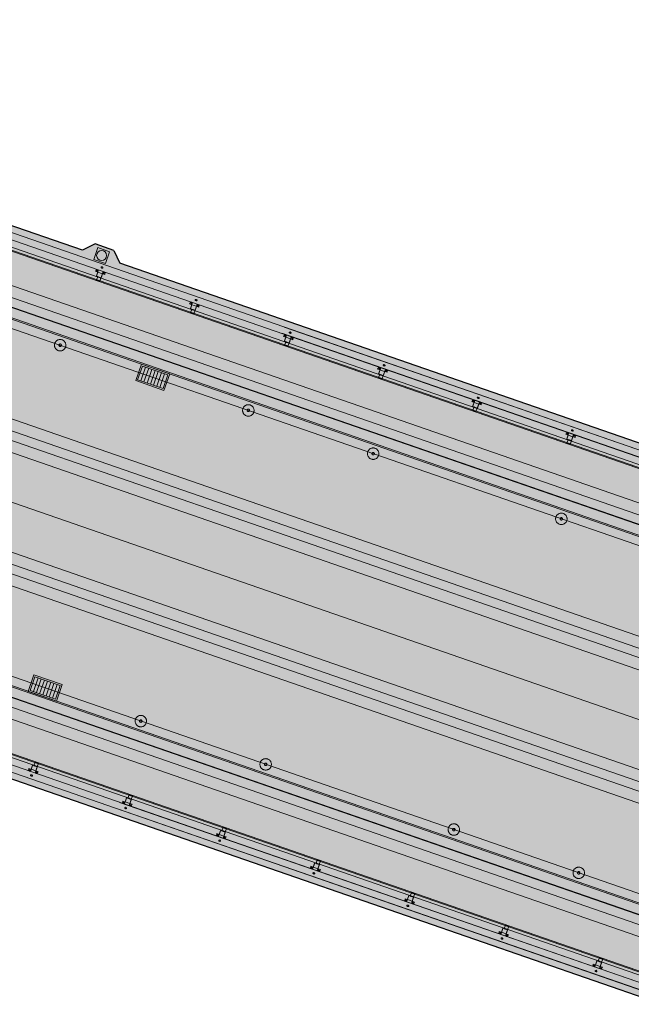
# Model space of a CAD drawing. Header units: metres. Extents: x 7508979 to 7510298, y 5841961 to 5842536.
# Tile 47 of 64: x 7509854 to 7509866, y 5842409 to 5842429. Entities that reach past the tile are written whole.
import ezdxf

# ---------------------------------------------------------------- set-up
doc = ezdxf.new("R2010")
doc.units = ezdxf.units.M
doc.linetypes.add('ACAD_ISO10W100', pattern=[18, 12, -3, 0, -3])
doc.linetypes.add('DASHED', pattern=[0.75, 0.5, -0.25])
for name, color, linetype, lineweight in [('013_AKP-Osie-2', 142, 'ACAD_ISO10W100', 18), ('01_AKP-Beton-widok', 44, 'Continuous', 30), ('07_AKP-Wyposazenie', 133, 'Continuous', 18), ('08_JK_beton_przerywana', 40, 'DASHED', 9), ('09_JK_stal_przerywana', 90, 'DASHED', 9), ('13_WYPOSAŻENIE_CIENKIE', 81, 'Continuous', 18), ('16_JK_wyposażenie cienka', 200, 'Continuous', 13), ('AKP-Beton-widok', 44, 'Continuous', 30)]:
    doc.layers.add(name, color=color, linetype=linetype, lineweight=lineweight)
doc.layers.add('03_AKP-Kreskowania', color=7, linetype='Continuous', lineweight=9, true_color=0xa6a6a6)

msp = doc.modelspace()

# ---------------------------------------------------------------- hatches: boundary and pattern name
at = {"layer": '03_AKP-Kreskowania', "ltscale": 100, "transparency": 33554687}
h = msp.add_hatch(dxfattribs=at)
h.set_pattern_fill('GRASS', color=256, scale=0.045, angle=160.9032)
h.set_pattern_definition([(250.90316, (7511633.8898, 5841844.2328), (0.49932114, -1.028167), [0.2143125, -1.4021336]), (205.90316, (7511633.8898, 5841844.2328), (0.49932114, -1.028167), [0.2143125, -0.9286875]), (295.90316, (7511633.8898, 5841844.2328), (1.028167, 0.49932114), [0.2143125, -0.9286875])])
edge = h.paths.add_edge_path()
edge.add_spline(control_points=[(7509560.428, 5842502.042), (7509560.976, 5842501.827), (7509562.224, 5842501.368), (7509563.485, 5842500.974), (7509564.203, 5842500.78)], knot_values=[19454.944206, 19454.944206, 19454.944206, 19454.944206, 21223.462374, 23456.740739, 23456.740739, 23456.740739, 23456.740739], degree=3, periodic=0)
edge.add_line((7509564.203, 5842500.78), (7509567.942, 5842511.58))
edge.add_line((7509567.942, 5842511.58), (7509567.945, 5842511.601))
edge.add_line((7509567.945, 5842511.601), (7509564.265, 5842513.123))
edge.add_line((7509564.265, 5842513.123), (7509560.428, 5842502.042))
edge = h.paths.add_edge_path()
edge.add_spline(control_points=[(7509557.96, 5842503.098), (7509558.5, 5842502.847), (7509559.045, 5842502.608), (7509559.593, 5842502.379)], knot_values=[24358.247031, 24358.247031, 24358.247031, 24358.247031, 26137.75858, 26137.75858, 26137.75858, 26137.75858], degree=3, periodic=0)
edge.add_line((7509559.593, 5842502.379), (7509563.432, 5842513.467))
edge.add_line((7509563.432, 5842513.467), (7509561.786, 5842514.148))
edge.add_line((7509561.786, 5842514.148), (7509557.96, 5842503.098))
edge = h.paths.add_edge_path()
edge.add_line((7509571.9, 5842523.027), (7509571.912, 5842523.045))
edge.add_line((7509571.912, 5842523.045), (7509575.65, 5842533.845))
edge.add_spline(control_points=[(7509575.65, 5842533.845), (7509574.966, 5842534.136), (7509573.732, 5842534.607), (7509572.467, 5842535.017), (7509571.904, 5842535.187)], knot_values=[19454.944206, 19454.944206, 19454.944206, 19454.944206, 21688.222571, 23456.740739, 23456.740739, 23456.740739, 23456.740739], degree=3, periodic=0)
edge.add_line((7509571.904, 5842535.187), (7509568.067, 5842524.106))
edge.add_line((7509568.067, 5842524.106), (7509571.9, 5842523.027))
edge = h.paths.add_edge_path()
edge.add_line((7509565.485, 5842524.833), (7509567.199, 5842524.351))
edge.add_line((7509567.199, 5842524.351), (7509571.038, 5842535.439))
edge.add_spline(control_points=[(7509571.038, 5842535.439), (7509570.467, 5842535.598), (7509569.891, 5842535.746), (7509569.311, 5842535.883)], knot_values=[24358.247031, 24358.247031, 24358.247031, 24358.247031, 26137.75858, 26137.75858, 26137.75858, 26137.75858], degree=3, periodic=0)
edge.add_line((7509569.311, 5842535.883), (7509565.485, 5842524.833))
edge = h.paths.add_edge_path()
edge.add_line((7509887.633, 5842386.674), (7509887.585, 5842386.691))
edge.add_line((7509887.585, 5842386.691), (7509891.94, 5842399.269))
edge.add_line((7509891.94, 5842399.269), (7509891.864, 5842399.293))
edge.add_line((7509891.864, 5842399.293), (7509887.479, 5842386.628))
edge.add_spline(control_points=[(7509887.479, 5842386.628), (7509887.954, 5842386.375), (7509890.784, 5842384.953), (7509893.631, 5842383.885), (7509896.087, 5842383.23), (7509896.113, 5842383.223)], knot_values=[21013.433794, 21013.433794, 21013.433794, 21013.433794, 22562.78043, 30165.17056, 30248.311095, 30248.311095, 30248.311095, 30248.311095], degree=3, periodic=0)
edge.add_line((7509896.113, 5842383.223), (7509900.72, 5842396.528))
edge.add_line((7509900.72, 5842396.528), (7509891.988, 5842399.254))
edge.add_line((7509891.988, 5842399.254), (7509887.633, 5842386.674))
edge = h.paths.add_edge_path()
edge.add_line((7509903.483, 5842409.68), (7509906.986, 5842419.799))
edge.add_spline(control_points=[(7509906.986, 5842419.799), (7509906.32, 5842420.076), (7509903.682, 5842421.115), (7509900.933, 5842421.938), (7509898.837, 5842422.185)], knot_values=[9690.860076, 9690.860076, 9690.860076, 9690.860076, 11850.095835, 18161.631326, 18161.631326, 18161.631326, 18161.631326], degree=3, periodic=0)
edge.add_line((7509898.837, 5842422.185), (7509895.51, 5842412.576))
edge.add_line((7509895.51, 5842412.576), (7509895.509, 5842412.571))
edge.add_line((7509895.509, 5842412.571), (7509903.483, 5842409.68))
at = {"layer": '03_AKP-Kreskowania', "ltscale": 100, "transparency": 33554572}
h = msp.add_hatch(color=256, dxfattribs=at)
h.dxf.hatch_style = 1
h.paths.add_polyline_path([(7509847.41, 5842425.158), (7509884.802, 5842412.212), (7509885.309, 5842413.677), (7509847.917, 5842426.623)])
at = {"layer": '03_AKP-Kreskowania', "ltscale": 100, "transparency": 33554636}
h = msp.add_hatch(color=256, dxfattribs=at)
h.dxf.hatch_style = 1
h.paths.add_polyline_path([(7509847.212, 5842425.015), (7509884.869, 5842411.977), (7509884.934, 5842412.166), (7509847.277, 5842425.204)])
at = {"layer": '03_AKP-Kreskowania', "ltscale": 100, "transparency": 33554508}
h = msp.add_hatch(color=256, dxfattribs=at)
h.dxf.hatch_style = 1
h.paths.add_polyline_path([(7509844.874, 5842418.416), (7509882.626, 5842405.346), (7509884.916, 5842411.961), (7509847.165, 5842425.031)])
at = {"layer": '03_AKP-Kreskowania', "ltscale": 100, "transparency": 33554572}
h = msp.add_hatch(color=256, dxfattribs=at)
h.dxf.hatch_style = 1
h.paths.add_polyline_path([(7509855.102, 5842424.135), (7509855.857, 5842423.874), (7509855.734, 5842424.128), (7509855.356, 5842424.259)])
at = {"layer": '03_AKP-Kreskowania', "ltscale": 100, "transparency": 33554636}
h = msp.add_hatch(color=256, dxfattribs=at)
h.dxf.hatch_style = 1
h.paths.add_polyline_path([(7509844.856, 5842418.211), (7509882.513, 5842405.174), (7509882.579, 5842405.363), (7509844.922, 5842418.4)])
at = {"layer": '03_AKP-Kreskowania', "ltscale": 100, "transparency": 33554572}
h = msp.add_hatch(color=256, dxfattribs=at)
h.dxf.hatch_style = 1
h.paths.add_polyline_path([(7509844.481, 5842416.701), (7509881.874, 5842403.755), (7509882.381, 5842405.219), (7509844.989, 5842418.165)])

# ---------------------------------------------------------------- linework, layer by layer
at = {"layer": '013_AKP-Osie-2', "ltscale": 100}
for p, q in [((7509902.654, 5842402.116), (7509563.636, 5842519.491)), ((7509903.734, 5842405.235), (7509582.485, 5842516.457)), ((7509901.574, 5842398.997), (7509562.556, 5842516.372))]:
    msp.add_line(p, q, dxfattribs=at)
at = {"layer": '01_AKP-Beton-widok', "ltscale": 100}
for p, q in [((7509855.356, 5842424.259), (7509855.102, 5842424.135)), ((7509855.734, 5842424.128), (7509855.356, 5842424.259)), ((7509855.734, 5842424.128), (7509855.857, 5842423.874))]:
    msp.add_line(p, q, dxfattribs=at)
at = {"layer": '07_AKP-Wyposazenie', "ltscale": 100}
for p, q in [((7509903.799, 5842405.423), (7509564.781, 5842522.798)), ((7509901.509, 5842398.808), (7509562.49, 5842516.183))]:
    msp.add_line(p, q, dxfattribs=at)
at = {"layer": '08_JK_beton_przerywana', "ltscale": 400}
for p, q in [((7509884.361, 5842412.804), (7509848.122, 5842425.351)), ((7509884.286, 5842412.587), (7509848.047, 5842425.133)), ((7509884.227, 5842412.417), (7509847.988, 5842424.963)), ((7509884.152, 5842412.199), (7509847.912, 5842424.746)), ((7509883.534, 5842410.413), (7509847.294, 5842422.96)), ((7509883.458, 5842410.196), (7509847.219, 5842422.743)), ((7509883.399, 5842410.026), (7509847.16, 5842422.573)), ((7509883.324, 5842409.808), (7509847.085, 5842422.355)), ((7509882.706, 5842408.022), (7509846.466, 5842420.569)), ((7509882.572, 5842407.635), (7509846.332, 5842420.182)), ((7509882.631, 5842407.805), (7509846.391, 5842420.352)), ((7509882.496, 5842407.417), (7509846.257, 5842419.964)), ((7509881.878, 5842405.631), (7509845.639, 5842418.178)), ((7509881.803, 5842405.414), (7509845.563, 5842417.961)), ((7509881.744, 5842405.244), (7509845.504, 5842417.791)), ((7509881.669, 5842405.027), (7509845.429, 5842417.573))]:
    msp.add_line(p, q, dxfattribs=at)
at = {"layer": '09_JK_stal_przerywana', "ltscale": 200}
for p, q in [((7509575.619, 5842520.616), (7509892.531, 5842410.895)), ((7509575.662, 5842520.741), (7509892.574, 5842411.02)), ((7509572.357, 5842511.197), (7509889.27, 5842401.476)), ((7509572.314, 5842511.072), (7509889.227, 5842401.351))]:
    msp.add_line(p, q, dxfattribs=at)
at = {"layer": '09_JK_stal_przerywana', "ltscale": 100}
for centre, radius in [((7509854.655, 5842422.227), 0.115), ((7509854.655, 5842422.227), 0.025), ((7509858.435, 5842420.918), 0.115), ((7509858.435, 5842420.918), 0.025), ((7509860.943, 5842420.05), 0.115), ((7509860.943, 5842420.05), 0.025), ((7509864.723, 5842418.741), 0.115), ((7509864.723, 5842418.741), 0.025), ((7509856.275, 5842414.681), 0.115), ((7509856.275, 5842414.681), 0.025), ((7509858.784, 5842413.812), 0.115), ((7509858.784, 5842413.812), 0.025), ((7509862.564, 5842412.503), 0.115), ((7509862.564, 5842412.503), 0.025), ((7509865.073, 5842411.635), 0.115), ((7509865.073, 5842411.635), 0.025)]:
    msp.add_circle(centre, radius, dxfattribs=at)
at = {"layer": '13_WYPOSAŻENIE_CIENKIE', "ltscale": 100}
msp.add_lwpolyline([(7509855.41, 5842424.187), (7509855.329, 5842423.951), (7509855.565, 5842423.869), (7509855.647, 5842424.105)], close=True, dxfattribs=at)
msp.add_circle((7509855.488, 5842424.028), 0.1, dxfattribs=at)
at = {"layer": '16_JK_wyposażenie cienka'}
for p, q in [((7509565.194, 5842523.992), (7509893.696, 5842410.259)), ((7509565.201, 5842524.012), (7509893.703, 5842410.279)), ((7509565.22, 5842524.066), (7509893.721, 5842410.333)), ((7509575.617, 5842520.612), (7509892.53, 5842410.891)), ((7509575.663, 5842520.745), (7509892.576, 5842411.023)), ((7509562.051, 5842514.915), (7509901.07, 5842397.54)), ((7509562.07, 5842514.969), (7509901.089, 5842397.594)), ((7509562.077, 5842514.989), (7509901.096, 5842397.614)), ((7509572.359, 5842511.201), (7509889.271, 5842401.479)), ((7509572.313, 5842511.068), (7509889.225, 5842401.347)), ((7509855.363, 5842423.711), (7509855.385, 5842423.751)), ((7509855.384, 5842423.62), (7509855.425, 5842423.738)), ((7509855.425, 5842423.738), (7509855.384, 5842423.62)), ((7509855.41, 5842423.695), (7509855.363, 5842423.711)), ((7509855.418, 5842423.597), (7509855.437, 5842423.59)), ((7509855.438, 5842423.595), (7509855.421, 5842423.601)), ((7509855.431, 5842423.603), (7509855.425, 5842423.584)), ((7509855.519, 5842423.705), (7509855.479, 5842423.588)), ((7509855.482, 5842423.596), (7509855.519, 5842423.705)), ((7509855.552, 5842423.646), (7509855.505, 5842423.662)), ((7509855.559, 5842423.691), (7509855.552, 5842423.646)), ((7509857.253, 5842423.057), (7509857.275, 5842423.097)), ((7509857.3, 5842423.041), (7509857.253, 5842423.057)), ((7509857.274, 5842422.966), (7509857.315, 5842423.083)), ((7509857.315, 5842423.083), (7509857.274, 5842422.966)), ((7509857.308, 5842422.943), (7509857.327, 5842422.936)), ((7509857.328, 5842422.941), (7509857.311, 5842422.947)), ((7509857.321, 5842422.949), (7509857.315, 5842422.93)), ((7509857.409, 5842423.051), (7509857.369, 5842422.933)), ((7509857.372, 5842422.942), (7509857.409, 5842423.051)), ((7509857.442, 5842422.992), (7509857.395, 5842423.008)), ((7509857.449, 5842423.037), (7509857.442, 5842422.992)), ((7509859.143, 5842422.403), (7509859.165, 5842422.443)), ((7509859.19, 5842422.386), (7509859.143, 5842422.403)), ((7509859.164, 5842422.312), (7509859.205, 5842422.429)), ((7509859.205, 5842422.429), (7509859.164, 5842422.312)), ((7509859.299, 5842422.396), (7509859.259, 5842422.279)), ((7509859.262, 5842422.288), (7509859.299, 5842422.396)), ((7509859.332, 5842422.337), (7509859.284, 5842422.354)), ((7509859.339, 5842422.382), (7509859.332, 5842422.337)), ((7509859.198, 5842422.288), (7509859.217, 5842422.282)), ((7509859.218, 5842422.287), (7509859.201, 5842422.293)), ((7509859.211, 5842422.294), (7509859.205, 5842422.276)), ((7509861.033, 5842421.748), (7509861.055, 5842421.788)), ((7509861.054, 5842421.657), (7509861.095, 5842421.775)), ((7509861.095, 5842421.775), (7509861.054, 5842421.657)), ((7509861.08, 5842421.732), (7509861.033, 5842421.748)), ((7509861.088, 5842421.634), (7509861.107, 5842421.627)), ((7509861.108, 5842421.632), (7509861.091, 5842421.638)), ((7509861.101, 5842421.64), (7509861.094, 5842421.621)), ((7509861.189, 5842421.742), (7509861.149, 5842421.625)), ((7509861.152, 5842421.633), (7509861.189, 5842421.742)), ((7509861.222, 5842421.683), (7509861.174, 5842421.699)), ((7509861.229, 5842421.728), (7509861.222, 5842421.683)), ((7509862.923, 5842421.094), (7509862.945, 5842421.134)), ((7509862.97, 5842421.078), (7509862.923, 5842421.094)), ((7509862.944, 5842421.003), (7509862.985, 5842421.12)), ((7509862.985, 5842421.12), (7509862.944, 5842421.003)), ((7509862.978, 5842420.98), (7509862.997, 5842420.973)), ((7509862.998, 5842420.978), (7509862.981, 5842420.984)), ((7509862.991, 5842420.986), (7509862.984, 5842420.967)), ((7509863.079, 5842421.088), (7509863.039, 5842420.97)), ((7509863.041, 5842420.979), (7509863.079, 5842421.088)), ((7509863.112, 5842421.029), (7509863.064, 5842421.045)), ((7509863.119, 5842421.074), (7509863.112, 5842421.029)), ((7509864.813, 5842420.44), (7509864.835, 5842420.48)), ((7509864.86, 5842420.423), (7509864.813, 5842420.44)), ((7509864.834, 5842420.349), (7509864.875, 5842420.466)), ((7509864.875, 5842420.466), (7509864.834, 5842420.349)), ((7509864.969, 5842420.433), (7509864.928, 5842420.316)), ((7509864.931, 5842420.325), (7509864.969, 5842420.433)), ((7509865.002, 5842420.374), (7509864.954, 5842420.391)), ((7509865.009, 5842420.419), (7509865.002, 5842420.374)), ((7509864.868, 5842420.325), (7509864.887, 5842420.319)), ((7509864.888, 5842420.324), (7509864.871, 5842420.33)), ((7509864.881, 5842420.331), (7509864.874, 5842420.313)), ((7509854.024, 5842413.73), (7509854.016, 5842413.685)), ((7509854.071, 5842413.714), (7509854.024, 5842413.73)), ((7509854.097, 5842413.789), (7509854.056, 5842413.671)), ((7509854.056, 5842413.671), (7509854.097, 5842413.789)), ((7509854.154, 5842413.775), (7509854.137, 5842413.781)), ((7509854.138, 5842413.786), (7509854.157, 5842413.779)), ((7509854.144, 5842413.773), (7509854.151, 5842413.792)), ((7509854.151, 5842413.639), (7509854.191, 5842413.756)), ((7509854.188, 5842413.747), (7509854.151, 5842413.639)), ((7509854.213, 5842413.665), (7509854.165, 5842413.681)), ((7509854.191, 5842413.625), (7509854.213, 5842413.665)), ((7509855.914, 5842413.076), (7509855.906, 5842413.031)), ((7509855.961, 5842413.06), (7509855.914, 5842413.076)), ((7509855.987, 5842413.134), (7509855.946, 5842413.017)), ((7509855.946, 5842413.017), (7509855.987, 5842413.134)), ((7509856.044, 5842413.121), (7509856.027, 5842413.127)), ((7509856.028, 5842413.132), (7509856.047, 5842413.125)), ((7509856.034, 5842413.119), (7509856.041, 5842413.138)), ((7509856.041, 5842412.984), (7509856.081, 5842413.102)), ((7509856.078, 5842413.093), (7509856.041, 5842412.984)), ((7509856.103, 5842413.011), (7509856.055, 5842413.027)), ((7509856.081, 5842412.971), (7509856.103, 5842413.011)), ((7509857.877, 5842412.48), (7509857.836, 5842412.363)), ((7509857.836, 5842412.363), (7509857.877, 5842412.48)), ((7509857.934, 5842412.466), (7509857.917, 5842412.472)), ((7509857.918, 5842412.477), (7509857.937, 5842412.471)), ((7509857.924, 5842412.465), (7509857.931, 5842412.483)), ((7509857.804, 5842412.422), (7509857.796, 5842412.377)), ((7509857.851, 5842412.405), (7509857.804, 5842412.422)), ((7509857.931, 5842412.33), (7509857.971, 5842412.447)), ((7509857.968, 5842412.439), (7509857.931, 5842412.33)), ((7509857.993, 5842412.356), (7509857.945, 5842412.373)), ((7509857.971, 5842412.316), (7509857.993, 5842412.356)), ((7509859.693, 5842411.767), (7509859.686, 5842411.722)), ((7509859.741, 5842411.751), (7509859.693, 5842411.767)), ((7509859.767, 5842411.826), (7509859.726, 5842411.708)), ((7509859.726, 5842411.708), (7509859.767, 5842411.826)), ((7509859.824, 5842411.812), (7509859.807, 5842411.818)), ((7509859.808, 5842411.823), (7509859.827, 5842411.816)), ((7509859.814, 5842411.81), (7509859.821, 5842411.829)), ((7509859.821, 5842411.676), (7509859.861, 5842411.793)), ((7509859.858, 5842411.784), (7509859.821, 5842411.676)), ((7509859.882, 5842411.702), (7509859.835, 5842411.718)), ((7509859.86, 5842411.662), (7509859.882, 5842411.702)), ((7509861.583, 5842411.113), (7509861.576, 5842411.068)), ((7509861.631, 5842411.097), (7509861.583, 5842411.113)), ((7509861.657, 5842411.171), (7509861.616, 5842411.054)), ((7509861.616, 5842411.054), (7509861.657, 5842411.171)), ((7509861.714, 5842411.158), (7509861.697, 5842411.164)), ((7509861.698, 5842411.169), (7509861.717, 5842411.162)), ((7509861.704, 5842411.156), (7509861.711, 5842411.175)), ((7509861.71, 5842411.021), (7509861.751, 5842411.139)), ((7509861.748, 5842411.13), (7509861.71, 5842411.021)), ((7509861.772, 5842411.048), (7509861.725, 5842411.064)), ((7509861.75, 5842411.008), (7509861.772, 5842411.048)), ((7509863.546, 5842410.517), (7509863.506, 5842410.4)), ((7509863.506, 5842410.4), (7509863.546, 5842410.517)), ((7509863.604, 5842410.503), (7509863.587, 5842410.509)), ((7509863.588, 5842410.514), (7509863.607, 5842410.508)), ((7509863.594, 5842410.502), (7509863.601, 5842410.52)), ((7509863.473, 5842410.459), (7509863.466, 5842410.414)), ((7509863.521, 5842410.442), (7509863.473, 5842410.459)), ((7509863.6, 5842410.367), (7509863.641, 5842410.484)), ((7509863.638, 5842410.476), (7509863.6, 5842410.367)), ((7509863.662, 5842410.393), (7509863.615, 5842410.41)), ((7509863.64, 5842410.353), (7509863.662, 5842410.393)), ((7509865.363, 5842409.804), (7509865.356, 5842409.759)), ((7509865.411, 5842409.788), (7509865.363, 5842409.804)), ((7509865.436, 5842409.863), (7509865.396, 5842409.745)), ((7509865.396, 5842409.745), (7509865.436, 5842409.863)), ((7509865.494, 5842409.849), (7509865.477, 5842409.855)), ((7509865.478, 5842409.86), (7509865.497, 5842409.853)), ((7509865.484, 5842409.847), (7509865.49, 5842409.866)), ((7509865.49, 5842409.713), (7509865.531, 5842409.83)), ((7509865.528, 5842409.821), (7509865.49, 5842409.713)), ((7509865.552, 5842409.739), (7509865.505, 5842409.755)), ((7509865.53, 5842409.699), (7509865.552, 5842409.739))]:
    msp.add_line(p, q, dxfattribs=at)
at = {"layer": '16_JK_wyposażenie cienka', "ltscale": 10}
for p, q in [((7509855.505, 5842423.662), (7509855.41, 5842423.695)), ((7509857.395, 5842423.008), (7509857.3, 5842423.041)), ((7509859.284, 5842422.354), (7509859.19, 5842422.386)), ((7509861.174, 5842421.699), (7509861.08, 5842421.732)), ((7509863.064, 5842421.045), (7509862.97, 5842421.078)), ((7509864.954, 5842420.391), (7509864.86, 5842420.423)), ((7509854.165, 5842413.681), (7509854.071, 5842413.714)), ((7509856.055, 5842413.027), (7509855.961, 5842413.06)), ((7509857.945, 5842412.373), (7509857.851, 5842412.405)), ((7509859.835, 5842411.718), (7509859.741, 5842411.751)), ((7509861.725, 5842411.064), (7509861.631, 5842411.097)), ((7509863.615, 5842410.41), (7509863.521, 5842410.442)), ((7509865.505, 5842409.755), (7509865.411, 5842409.788))]:
    msp.add_line(p, q, dxfattribs=at)
at = {"layer": '16_JK_wyposażenie cienka', "ltscale": 100}
for p, q in [((7509856.275, 5842421.512), (7509856.37, 5842421.786)), ((7509856.434, 5842421.764), (7509856.339, 5842421.49)), ((7509856.403, 5842421.468), (7509856.498, 5842421.742)), ((7509856.561, 5842421.72), (7509856.467, 5842421.446)), ((7509856.53, 5842421.424), (7509856.625, 5842421.698)), ((7509856.689, 5842421.676), (7509856.594, 5842421.402)), ((7509856.658, 5842421.38), (7509856.753, 5842421.654)), ((7509854.116, 5842415.275), (7509854.211, 5842415.549)), ((7509854.274, 5842415.527), (7509854.179, 5842415.253)), ((7509854.243, 5842415.231), (7509854.338, 5842415.505)), ((7509854.402, 5842415.483), (7509854.307, 5842415.209)), ((7509854.371, 5842415.186), (7509854.466, 5842415.46)), ((7509854.529, 5842415.438), (7509854.435, 5842415.164)), ((7509854.498, 5842415.142), (7509854.593, 5842415.416))]:
    msp.add_line(p, q, dxfattribs=at)
at = {"layer": '16_JK_wyposażenie cienka'}
for points in [[(7509855.519, 5842423.705), (7509855.477, 5842423.582), (7509855.382, 5842423.615), (7509855.425, 5842423.738)], [(7509857.409, 5842423.051), (7509857.367, 5842422.928), (7509857.272, 5842422.96), (7509857.315, 5842423.083)], [(7509859.299, 5842422.396), (7509859.257, 5842422.273), (7509859.162, 5842422.306), (7509859.205, 5842422.429)], [(7509861.189, 5842421.742), (7509861.147, 5842421.619), (7509861.052, 5842421.652), (7509861.095, 5842421.775)], [(7509863.079, 5842421.088), (7509863.037, 5842420.965), (7509862.942, 5842420.997), (7509862.985, 5842421.12)], [(7509864.969, 5842420.433), (7509864.926, 5842420.31), (7509864.832, 5842420.343), (7509864.875, 5842420.466)], [(7509854.151, 5842413.639), (7509854.193, 5842413.762), (7509854.099, 5842413.794), (7509854.056, 5842413.671)], [(7509856.041, 5842412.984), (7509856.083, 5842413.107), (7509855.989, 5842413.14), (7509855.946, 5842413.017)], [(7509857.931, 5842412.33), (7509857.973, 5842412.453), (7509857.879, 5842412.486), (7509857.836, 5842412.363)], [(7509859.821, 5842411.676), (7509859.863, 5842411.799), (7509859.769, 5842411.831), (7509859.726, 5842411.708)], [(7509861.71, 5842411.021), (7509861.753, 5842411.144), (7509861.658, 5842411.177), (7509861.616, 5842411.054)], [(7509863.6, 5842410.367), (7509863.643, 5842410.49), (7509863.548, 5842410.523), (7509863.506, 5842410.4)], [(7509865.49, 5842409.713), (7509865.533, 5842409.836), (7509865.438, 5842409.868), (7509865.396, 5842409.745)]]:
    msp.add_lwpolyline(points, dxfattribs=at)
for points in [[(7509855.475, 5842423.583), (7509855.449, 5842423.509), (7509855.383, 5842423.532), (7509855.409, 5842423.606)], [(7509857.365, 5842422.928), (7509857.339, 5842422.855), (7509857.273, 5842422.878), (7509857.299, 5842422.951)], [(7509859.255, 5842422.274), (7509859.229, 5842422.2), (7509859.163, 5842422.223), (7509859.189, 5842422.297)], [(7509861.145, 5842421.62), (7509861.119, 5842421.546), (7509861.053, 5842421.569), (7509861.079, 5842421.643)], [(7509863.035, 5842420.965), (7509863.009, 5842420.892), (7509862.943, 5842420.915), (7509862.969, 5842420.988)], [(7509864.925, 5842420.311), (7509864.899, 5842420.237), (7509864.833, 5842420.26), (7509864.858, 5842420.334)], [(7509854.191, 5842413.762), (7509854.217, 5842413.836), (7509854.151, 5842413.859), (7509854.125, 5842413.785)], [(7509856.081, 5842413.108), (7509856.107, 5842413.182), (7509856.041, 5842413.204), (7509856.015, 5842413.131)], [(7509857.971, 5842412.454), (7509857.997, 5842412.527), (7509857.931, 5842412.55), (7509857.905, 5842412.476)], [(7509859.861, 5842411.799), (7509859.887, 5842411.873), (7509859.821, 5842411.896), (7509859.795, 5842411.822)], [(7509861.751, 5842411.145), (7509861.777, 5842411.219), (7509861.71, 5842411.241), (7509861.685, 5842411.168)], [(7509863.641, 5842410.491), (7509863.667, 5842410.564), (7509863.6, 5842410.587), (7509863.575, 5842410.513)], [(7509865.531, 5842409.836), (7509865.556, 5842409.91), (7509865.49, 5842409.933), (7509865.465, 5842409.859)]]:
    msp.add_lwpolyline(points, close=True, dxfattribs=at)
at = {"layer": '16_JK_wyposażenie cienka', "ltscale": 100}
for points in [[(7509856.855, 5842421.65), (7509856.288, 5842421.847), (7509856.173, 5842421.516), (7509856.74, 5842421.32)], [(7509856.817, 5842421.632), (7509856.306, 5842421.808), (7509856.211, 5842421.534), (7509856.722, 5842421.358)], [(7509854.695, 5842415.413), (7509854.128, 5842415.609), (7509854.014, 5842415.278), (7509854.581, 5842415.082)], [(7509854.657, 5842415.394), (7509854.147, 5842415.571), (7509854.052, 5842415.297), (7509854.562, 5842415.12)]]:
    msp.add_lwpolyline(points, close=True, dxfattribs=at)
at = {"layer": '16_JK_wyposażenie cienka'}
for centre, radius in [((7509855.401, 5842423.73), 0.015), ((7509855.401, 5842423.73), 0.013), ((7509855.495, 5842423.787), 0.015), ((7509855.533, 5842423.684), 0.015), ((7509855.533, 5842423.684), 0.013), ((7509857.385, 5842423.133), 0.015), ((7509857.291, 5842423.076), 0.015), ((7509857.291, 5842423.076), 0.013), ((7509857.423, 5842423.03), 0.015), ((7509857.423, 5842423.03), 0.013), ((7509859.181, 5842422.421), 0.015), ((7509859.181, 5842422.421), 0.013), ((7509859.275, 5842422.479), 0.015), ((7509859.313, 5842422.376), 0.015), ((7509859.313, 5842422.376), 0.013), ((7509861.071, 5842421.767), 0.015), ((7509861.071, 5842421.767), 0.013), ((7509861.165, 5842421.824), 0.015), ((7509861.203, 5842421.721), 0.015), ((7509861.203, 5842421.721), 0.013), ((7509863.055, 5842421.17), 0.015), ((7509862.961, 5842421.113), 0.015), ((7509862.961, 5842421.113), 0.013), ((7509863.093, 5842421.067), 0.015), ((7509863.093, 5842421.067), 0.013), ((7509864.851, 5842420.458), 0.015), ((7509864.851, 5842420.458), 0.013), ((7509864.945, 5842420.516), 0.015), ((7509864.983, 5842420.413), 0.015), ((7509864.983, 5842420.413), 0.013), ((7509854.042, 5842413.692), 0.015), ((7509854.042, 5842413.692), 0.013), ((7509854.175, 5842413.646), 0.015), ((7509854.175, 5842413.646), 0.013), ((7509854.081, 5842413.589), 0.015), ((7509855.932, 5842413.038), 0.015), ((7509855.932, 5842413.038), 0.013), ((7509855.97, 5842412.935), 0.015), ((7509856.064, 5842412.992), 0.015), ((7509856.064, 5842412.992), 0.013), ((7509857.822, 5842412.383), 0.015), ((7509857.822, 5842412.383), 0.013), ((7509857.86, 5842412.28), 0.015), ((7509857.954, 5842412.338), 0.015), ((7509857.954, 5842412.338), 0.013), ((7509859.712, 5842411.729), 0.015), ((7509859.712, 5842411.729), 0.013), ((7509859.844, 5842411.683), 0.015), ((7509859.844, 5842411.683), 0.013), ((7509859.75, 5842411.626), 0.015), ((7509861.602, 5842411.075), 0.015), ((7509861.602, 5842411.075), 0.013), ((7509861.64, 5842410.972), 0.015), ((7509861.734, 5842411.029), 0.015), ((7509861.734, 5842411.029), 0.013), ((7509863.492, 5842410.42), 0.015), ((7509863.492, 5842410.42), 0.013), ((7509863.53, 5842410.317), 0.015), ((7509863.624, 5842410.375), 0.015), ((7509863.624, 5842410.375), 0.013), ((7509865.382, 5842409.766), 0.015), ((7509865.382, 5842409.766), 0.013), ((7509865.514, 5842409.72), 0.015), ((7509865.514, 5842409.72), 0.013), ((7509865.42, 5842409.663), 0.015)]:
    msp.add_circle(centre, radius, dxfattribs=at)
for centre, start, end in [((7509855.484, 5842423.791), 77.2825, 244.5238), ((7509855.506, 5842423.784), 257.2825, 64.5238), ((7509857.374, 5842423.137), 77.2825, 244.5238), ((7509857.396, 5842423.129), 257.2825, 64.5238), ((7509859.264, 5842422.482), 77.2825, 244.5238), ((7509859.285, 5842422.475), 257.2825, 64.5238), ((7509861.154, 5842421.828), 77.2825, 244.5238), ((7509861.175, 5842421.821), 257.2825, 64.5238), ((7509863.044, 5842421.174), 77.2825, 244.5238), ((7509863.065, 5842421.166), 257.2825, 64.5238), ((7509864.934, 5842420.519), 77.2825, 244.5238), ((7509864.955, 5842420.512), 257.2825, 64.5238), ((7509854.07, 5842413.593), 77.2825, 244.5238), ((7509854.091, 5842413.585), 257.2825, 64.5238), ((7509855.96, 5842412.938), 77.2825, 244.5238), ((7509855.981, 5842412.931), 257.2825, 64.5238), ((7509857.85, 5842412.284), 77.2825, 244.5238), ((7509857.871, 5842412.277), 257.2825, 64.5238), ((7509859.74, 5842411.63), 77.2825, 244.5238), ((7509859.761, 5842411.622), 257.2825, 64.5238), ((7509861.63, 5842410.975), 77.2825, 244.5238), ((7509861.651, 5842410.968), 257.2825, 64.5238), ((7509863.52, 5842410.321), 77.2825, 244.5238), ((7509863.541, 5842410.314), 257.2825, 64.5238), ((7509865.41, 5842409.667), 77.2825, 244.5238), ((7509865.431, 5842409.659), 257.2825, 64.5238)]:
    msp.add_arc(centre, 0.00875, start, end, dxfattribs=at)
at = {"layer": 'AKP-Beton-widok', "ltscale": 100}
for p, q in [((7509892.563, 5842409.525), (7509575.134, 5842519.425)), ((7509890.142, 5842402.532), (7509572.713, 5842512.432)), ((7509889.635, 5842401.068), (7509572.206, 5842510.968)), ((7509855.102, 5842424.135), (7509822.033, 5842435.584)), ((7509888.926, 5842412.424), (7509855.857, 5842423.874))]:
    msp.add_line(p, q, dxfattribs=at)

doc.saveas('drawing.dxf')
